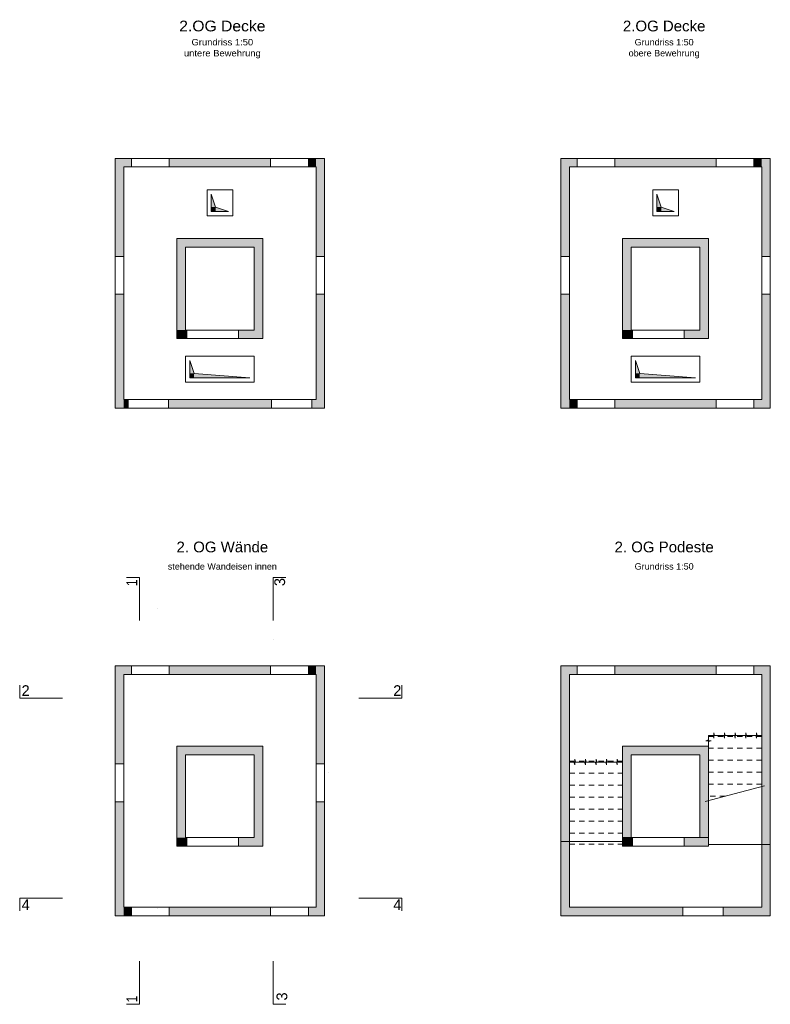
# Model space of a CAD drawing. Header units: metres. Extents: x 1.3 to 40.1, y 2.9 to 25.8.
# Tile 1 of 2: x 1.3 to 18.8, y 2.9 to 25.8. Entities that reach past the tile are written whole.
import ezdxf

# ---------------------------------------------------------------- set-up
doc = ezdxf.new("R2010")
doc.units = ezdxf.units.M
doc.linetypes.add('AUSGEZOGEN', pattern=[0])
doc.linetypes.add('STRICHLINIE_S4', pattern=[0.165, 0.125, -0.04])
for name, color, linetype, lineweight in [('XR$1$Aussparungszeichen', 117, 'AUSGEZOGEN', 35), ('XR$1$Beton Ansicht', 117, 'AUSGEZOGEN', 35), ('XR$1$Betonierfugen', 7, 'AUSGEZOGEN', 25), ('XR$1$Decke', 117, 'AUSGEZOGEN', 35), ('XR$1$Fensterleibung Beton', 117, 'AUSGEZOGEN', 50), ('XR$1$Fensteroeffnung Beton', 117, 'AUSGEZOGEN', 35), ('XR$1$STANDARD_1', 7, 'AUSGEZOGEN', 13), ('XR$1$Stilflaeche', 7, 'AUSGEZOGEN', 25), ('XR$1$Text Decke_1', 7, 'AUSGEZOGEN', 25), ('XR$1$Treppe Ortbeton', 117, 'STRICHLINIE_S4', 35), ('XR$1$Unterzug', 117, 'AUSGEZOGEN', 35), ('XR$1$Wand Beton bewehrt', 117, 'AUSGEZOGEN', 50)]:
    doc.layers.add(name, color=color, linetype=linetype, lineweight=lineweight)
doc.styles.add('ARIAL', font='arial.ttf')

msp = doc.modelspace()

# ---------------------------------------------------------------- hatches: boundary and pattern name
at = {"layer": 'XR$1$Aussparungszeichen', "linetype": 'AUSGEZOGEN', "lineweight": 13, "transparency": 33554687}
for points in [[(5.756, 21.74), (5.756, 21.44), (5.856, 21.44)], [(16.136, 21.74), (16.136, 21.44), (16.236, 21.44)], [(5.856, 21.44), (5.756, 21.44), (5.756, 21.34), (5.856, 21.34)], [(5.856, 21.44), (5.856, 21.34), (6.156, 21.34)], [(16.236, 21.44), (16.136, 21.44), (16.136, 21.34), (16.236, 21.34)], [(16.236, 21.44), (16.236, 21.34), (16.536, 21.34)], [(5.256, 17.868), (5.256, 17.568), (5.356, 17.568)], [(15.636, 17.868), (15.636, 17.568), (15.736, 17.568)], [(5.356, 17.568), (5.256, 17.568), (5.256, 17.468), (5.356, 17.468)], [(5.356, 17.568), (5.356, 17.468), (6.656, 17.468)], [(15.736, 17.568), (15.636, 17.568), (15.636, 17.468), (15.736, 17.468)], [(15.736, 17.568), (15.736, 17.468), (17.036, 17.468)]]:
    msp.add_hatch(color=7, dxfattribs=at).paths.add_polyline_path(points)
at = {"layer": 'XR$1$Stilflaeche', "linetype": 'AUSGEZOGEN', "lineweight": 25, "transparency": 33554687}
for points in [[(3.896, 22.373), (3.896, 22.573), (3.516, 22.573), (3.516, 22.373)], [(4.776, 22.373), (7.136, 22.373), (7.136, 22.573), (4.776, 22.573)], [(8.016, 22.373), (8.196, 22.373), (8.196, 22.573), (8.016, 22.573)], [(3.516, 22.373), (3.516, 20.293), (3.716, 20.293), (3.716, 22.373)], [(5.156, 18.578), (5.156, 20.508), (4.956, 20.508), (4.956, 18.578)], [(6.756, 20.508), (6.756, 18.578), (6.956, 18.578), (6.956, 20.508)], [(3.716, 19.413), (3.516, 19.413), (3.516, 18.484), (3.716, 18.484)], [(3.516, 18.484), (3.516, 16.758), (3.716, 16.758), (3.716, 18.484)]]:
    msp.add_hatch(color=91, dxfattribs=at).paths.add_polyline_path(points)
at = {"layer": 'XR$1$Wand Beton bewehrt', "linetype": 'AUSGEZOGEN', "lineweight": 13, "transparency": 33554687}
for points in [[(8.396, 20.293), (8.396, 22.573), (8.196, 22.573), (8.196, 20.293)], [(14.276, 22.373), (14.276, 22.573), (13.896, 22.573), (13.896, 22.373)], [(15.156, 22.373), (17.516, 22.373), (17.516, 22.573), (15.156, 22.573)], [(18.396, 22.373), (18.576, 22.373), (18.576, 22.573), (18.396, 22.573)], [(18.776, 20.293), (18.776, 22.573), (18.576, 22.573), (18.576, 20.293)], [(13.896, 22.373), (13.896, 20.293), (14.096, 20.293), (14.096, 22.373)], [(4.956, 20.508), (6.956, 20.508), (6.956, 20.708), (4.956, 20.708)], [(15.336, 20.508), (17.336, 20.508), (17.336, 20.708), (15.336, 20.708)], [(15.536, 18.578), (15.536, 20.508), (15.336, 20.508), (15.336, 18.578)], [(17.136, 20.508), (17.136, 18.578), (17.336, 18.578), (17.336, 20.508)], [(8.196, 19.413), (8.196, 18.418), (8.396, 18.418), (8.396, 19.413)], [(14.096, 19.413), (13.896, 19.413), (13.896, 18.484), (14.096, 18.484)], [(18.576, 19.413), (18.576, 18.418), (18.776, 18.418), (18.776, 19.413)], [(4.956, 18.378), (5.186, 18.378), (5.186, 18.578), (4.956, 18.578)], [(6.956, 18.578), (6.386, 18.578), (6.386, 18.378), (6.956, 18.378)], [(15.336, 18.378), (15.566, 18.378), (15.566, 18.578), (15.336, 18.578)], [(17.336, 18.578), (16.766, 18.578), (16.766, 18.378), (17.336, 18.378)], [(8.396, 16.958), (8.396, 18.418), (8.196, 18.418), (8.196, 16.958)], [(13.896, 18.484), (13.896, 16.758), (14.096, 16.758), (14.096, 18.484)], [(18.776, 16.958), (18.776, 18.418), (18.576, 18.418), (18.576, 16.958)], [(3.816, 16.758), (3.816, 16.958), (3.716, 16.958), (3.716, 16.758)], [(4.756, 16.758), (7.156, 16.758), (7.156, 16.958), (4.756, 16.958)], [(8.396, 16.758), (8.396, 16.958), (8.096, 16.958), (8.096, 16.758)], [(14.276, 16.758), (14.276, 16.958), (14.096, 16.958), (14.096, 16.758)], [(15.156, 16.758), (17.516, 16.758), (17.516, 16.958), (15.156, 16.958)], [(18.776, 16.958), (18.396, 16.958), (18.396, 16.758), (18.776, 16.758)], [(3.896, 10.558), (3.896, 10.758), (3.516, 10.758), (3.516, 10.558)], [(3.516, 10.558), (3.516, 8.478), (3.716, 8.478), (3.716, 10.558)], [(4.776, 10.558), (7.136, 10.558), (7.136, 10.758), (4.776, 10.758)], [(8.016, 10.558), (8.196, 10.558), (8.196, 10.758), (8.016, 10.758)], [(8.396, 8.478), (8.396, 10.758), (8.196, 10.758), (8.196, 8.478)], [(13.896, 10.758), (13.896, 10.558), (14.276, 10.558), (14.276, 10.758)], [(13.896, 10.558), (13.896, 6.701), (14.096, 6.701), (14.096, 10.558)], [(17.516, 10.758), (15.156, 10.758), (15.156, 10.558), (17.516, 10.558)], [(18.396, 10.758), (18.396, 10.558), (18.776, 10.558), (18.776, 10.758)], [(18.776, 6.493), (18.776, 10.558), (18.576, 10.558), (18.576, 6.493)], [(4.956, 8.693), (6.956, 8.693), (6.956, 8.893), (4.956, 8.893)], [(17.336, 8.893), (15.336, 8.893), (15.336, 8.693), (17.336, 8.693)], [(5.156, 6.763), (5.156, 8.693), (4.956, 8.693), (4.956, 6.763)], [(6.756, 8.693), (6.756, 6.763), (6.956, 6.763), (6.956, 8.693)], [(15.336, 8.693), (15.336, 6.763), (15.536, 6.763), (15.536, 8.693)], [(17.336, 6.763), (17.336, 8.693), (17.136, 8.693), (17.136, 6.763)], [(3.716, 7.598), (3.516, 7.598), (3.516, 6.669), (3.716, 6.669)], [(8.196, 7.598), (8.196, 6.603), (8.396, 6.603), (8.396, 7.598)], [(3.516, 6.669), (3.516, 4.943), (3.716, 4.943), (3.716, 6.669)], [(4.956, 6.563), (5.186, 6.563), (5.186, 6.763), (4.956, 6.763)], [(6.956, 6.763), (6.386, 6.763), (6.386, 6.563), (6.956, 6.563)], [(13.896, 6.701), (13.896, 5.143), (14.096, 5.143), (14.096, 6.701)], [(15.566, 6.763), (15.336, 6.763), (15.336, 6.563), (15.566, 6.563)], [(16.766, 6.563), (17.336, 6.563), (17.336, 6.763), (16.766, 6.763)], [(8.396, 5.143), (8.396, 6.603), (8.196, 6.603), (8.196, 5.143)], [(18.776, 4.943), (18.776, 6.493), (18.576, 6.493), (18.576, 4.943)], [(3.896, 4.943), (3.896, 5.143), (3.716, 5.143), (3.716, 4.943)], [(4.776, 4.943), (7.136, 4.943), (7.136, 5.143), (4.776, 5.143)], [(8.396, 4.943), (8.396, 5.143), (8.016, 5.143), (8.016, 4.943)], [(13.896, 4.943), (16.736, 4.943), (16.736, 5.143), (13.896, 5.143)], [(17.676, 4.943), (18.576, 4.943), (18.576, 5.143), (17.676, 5.143)]]:
    msp.add_hatch(color=91, dxfattribs=at).paths.add_polyline_path(points)

# ---------------------------------------------------------------- linework, layer by layer
at = {"layer": 'XR$1$Aussparungszeichen', "color": 250, "linetype": 'AUSGEZOGEN', "lineweight": 13, "transparency": 33554687}
for p, q in [((5.656, 21.84), (5.656, 21.24)), ((6.256, 21.84), (5.656, 21.84)), ((6.256, 21.24), (6.256, 21.84)), ((16.036, 21.84), (16.036, 21.24)), ((16.636, 21.84), (16.036, 21.84)), ((16.636, 21.24), (16.636, 21.84)), ((5.756, 21.74), (5.856, 21.44)), ((5.756, 21.34), (5.756, 21.74)), ((16.136, 21.74), (16.236, 21.44)), ((16.136, 21.34), (16.136, 21.74)), ((6.156, 21.34), (5.756, 21.34)), ((5.856, 21.44), (6.156, 21.34)), ((16.536, 21.34), (16.136, 21.34)), ((16.236, 21.44), (16.536, 21.34)), ((5.656, 21.24), (6.256, 21.24)), ((16.036, 21.24), (16.636, 21.24)), ((5.156, 17.968), (5.156, 17.368)), ((6.756, 17.968), (5.156, 17.968)), ((6.756, 17.368), (6.756, 17.968)), ((15.536, 17.968), (15.536, 17.368)), ((17.136, 17.968), (15.536, 17.968)), ((17.136, 17.368), (17.136, 17.968)), ((5.256, 17.868), (5.356, 17.568)), ((5.256, 17.468), (5.256, 17.868)), ((15.636, 17.868), (15.736, 17.568)), ((15.636, 17.468), (15.636, 17.868)), ((6.656, 17.468), (5.256, 17.468)), ((5.356, 17.568), (6.656, 17.468)), ((17.036, 17.468), (15.636, 17.468)), ((15.736, 17.568), (17.036, 17.468)), ((5.156, 17.368), (6.756, 17.368)), ((15.536, 17.368), (17.136, 17.368))]:
    msp.add_line(p, q, dxfattribs=at)
at = {"layer": 'XR$1$Beton Ansicht', "color": 250, "linetype": 'AUSGEZOGEN', "lineweight": 13, "transparency": 33554687}
for p, q in [((5.656, 21.84), (6.256, 21.84)), ((5.656, 21.24), (5.656, 21.84)), ((6.256, 21.84), (6.256, 21.24)), ((16.036, 21.84), (16.636, 21.84)), ((16.036, 21.24), (16.036, 21.84)), ((16.636, 21.84), (16.636, 21.24)), ((6.256, 21.24), (5.656, 21.24)), ((16.636, 21.24), (16.036, 21.24)), ((5.156, 17.368), (5.156, 17.968)), ((5.156, 17.968), (6.756, 17.968)), ((6.756, 17.968), (6.756, 17.368)), ((15.536, 17.368), (15.536, 17.968)), ((15.536, 17.968), (17.136, 17.968)), ((17.136, 17.968), (17.136, 17.368)), ((6.756, 17.368), (5.156, 17.368)), ((17.136, 17.368), (15.536, 17.368))]:
    msp.add_line(p, q, dxfattribs=at)
at = {"layer": 'XR$1$Beton Ansicht', "color": 8, "linetype": 'AUSGEZOGEN', "lineweight": 13, "transparency": 33554687}
msp.add_line((17.259, 7.606), (18.64, 7.968), dxfattribs=at)
at = {"layer": 'XR$1$Betonierfugen', "color": 8, "linetype": 'AUSGEZOGEN', "lineweight": 13, "transparency": 33554687}
for p, q in [((17.46, 9.143), (17.46, 9.205)), ((17.46, 9.205), (17.478, 9.143)), ((17.708, 9.143), (17.708, 9.205)), ((17.708, 9.205), (17.726, 9.143)), ((17.956, 9.143), (17.956, 9.205)), ((17.956, 9.205), (17.974, 9.143)), ((18.204, 9.143), (18.204, 9.205)), ((18.204, 9.205), (18.222, 9.143)), ((18.452, 9.143), (18.452, 9.205)), ((18.452, 9.205), (18.47, 9.143)), ((17.274, 9.018), (17.336, 9.035)), ((17.336, 9.018), (17.274, 9.018)), ((17.443, 9.143), (17.336, 9.143)), ((17.336, 9.143), (17.336, 9.143)), ((17.336, 9.143), (17.336, 9.035)), ((17.336, 9.018), (17.399, 9.018)), ((17.399, 9.018), (17.336, 9)), ((17.336, 9), (17.336, 8.893)), ((17.46, 9.08), (17.443, 9.143)), ((17.46, 9.143), (17.46, 9.08)), ((17.584, 9.143), (17.478, 9.143)), ((17.691, 9.143), (17.584, 9.143)), ((17.708, 9.08), (17.691, 9.143)), ((17.708, 9.143), (17.708, 9.08)), ((17.832, 9.143), (17.726, 9.143)), ((17.939, 9.143), (17.832, 9.143)), ((17.956, 9.08), (17.939, 9.143)), ((17.956, 9.143), (17.956, 9.08)), ((18.08, 9.143), (17.974, 9.143)), ((18.187, 9.143), (18.08, 9.143)), ((18.204, 9.08), (18.187, 9.143)), ((18.204, 9.143), (18.204, 9.08)), ((18.328, 9.143), (18.222, 9.143)), ((18.435, 9.143), (18.328, 9.143)), ((18.452, 9.08), (18.435, 9.143)), ((18.452, 9.143), (18.452, 9.08)), ((18.576, 9.143), (18.47, 9.143)), ((17.336, 8.893), (17.336, 8.893)), ((14.096, 8.522), (14.203, 8.522)), ((14.22, 8.46), (14.203, 8.522)), ((14.22, 8.522), (14.22, 8.585)), ((14.22, 8.585), (14.238, 8.522)), ((14.22, 8.522), (14.22, 8.46)), ((14.238, 8.522), (14.344, 8.522)), ((14.344, 8.522), (14.451, 8.522)), ((14.468, 8.46), (14.451, 8.522)), ((14.468, 8.522), (14.468, 8.585)), ((14.468, 8.585), (14.486, 8.522)), ((14.468, 8.522), (14.468, 8.46)), ((14.486, 8.522), (14.592, 8.522)), ((14.592, 8.522), (14.699, 8.522)), ((14.716, 8.46), (14.699, 8.522)), ((14.716, 8.522), (14.716, 8.585)), ((14.716, 8.585), (14.734, 8.522)), ((14.716, 8.522), (14.716, 8.46)), ((14.734, 8.522), (14.84, 8.522)), ((14.84, 8.522), (14.947, 8.522)), ((14.964, 8.46), (14.947, 8.522)), ((14.964, 8.522), (14.964, 8.585)), ((14.964, 8.585), (14.982, 8.522)), ((14.964, 8.522), (14.964, 8.46)), ((14.982, 8.522), (15.088, 8.522)), ((15.088, 8.522), (15.195, 8.522)), ((15.212, 8.46), (15.195, 8.522)), ((15.212, 8.522), (15.212, 8.585)), ((15.212, 8.585), (15.23, 8.522)), ((15.212, 8.522), (15.212, 8.46)), ((15.23, 8.522), (15.336, 8.522)), ((15.336, 8.522), (15.336, 8.522))]:
    msp.add_line(p, q, dxfattribs=at)
at = {"layer": 'XR$1$Decke', "color": 250, "linetype": 'AUSGEZOGEN', "lineweight": 13, "transparency": 33554687}
for p, q in [((8.396, 22.573), (3.516, 22.573)), ((3.516, 22.573), (3.516, 16.758)), ((8.396, 16.758), (8.396, 22.573)), ((18.776, 22.573), (13.896, 22.573)), ((13.896, 22.573), (13.896, 16.758)), ((18.776, 16.758), (18.776, 22.573)), ((5.656, 21.24), (5.656, 21.84)), ((5.656, 21.84), (6.256, 21.84)), ((6.256, 21.84), (6.256, 21.24)), ((16.036, 21.24), (16.036, 21.84)), ((16.036, 21.84), (16.636, 21.84)), ((16.636, 21.84), (16.636, 21.24)), ((6.256, 21.24), (5.656, 21.24)), ((16.636, 21.24), (16.036, 21.24)), ((5.156, 18.578), (5.156, 20.508)), ((5.156, 20.508), (6.756, 20.508)), ((6.756, 20.508), (6.756, 18.578)), ((15.536, 18.578), (15.536, 20.508)), ((15.536, 20.508), (17.136, 20.508)), ((17.136, 20.508), (17.136, 18.578)), ((6.756, 18.578), (5.156, 18.578)), ((17.136, 18.578), (15.536, 18.578)), ((5.156, 17.368), (5.156, 17.968)), ((5.156, 17.968), (6.756, 17.968)), ((6.756, 17.968), (6.756, 17.368)), ((15.536, 17.368), (15.536, 17.968)), ((15.536, 17.968), (17.136, 17.968)), ((17.136, 17.968), (17.136, 17.368)), ((6.756, 17.368), (5.156, 17.368)), ((17.136, 17.368), (15.536, 17.368)), ((3.516, 16.758), (8.396, 16.758)), ((13.896, 16.758), (18.776, 16.758))]:
    msp.add_line(p, q, dxfattribs=at)
at = {"layer": 'XR$1$Decke', "color": 8, "linetype": 'AUSGEZOGEN', "lineweight": 13, "transparency": 33554687}
for p, q in [((14.096, 10.558), (14.096, 8.522)), ((18.576, 10.558), (14.096, 10.558)), ((18.576, 9.143), (18.576, 10.558)), ((15.336, 8.522), (15.336, 8.893)), ((15.336, 8.893), (17.336, 8.893)), ((13.896, 6.669), (13.896, 4.943)), ((15.336, 6.669), (13.896, 6.669)), ((17.336, 6.763), (15.336, 6.763)), ((15.336, 6.763), (15.336, 6.669)), ((17.336, 6.603), (17.336, 6.763)), ((18.776, 6.603), (17.336, 6.603)), ((18.776, 4.943), (18.776, 6.603)), ((13.896, 4.943), (18.776, 4.943))]:
    msp.add_line(p, q, dxfattribs=at)
at = {"layer": 'XR$1$Fensterleibung Beton', "color": 8, "linetype": 'AUSGEZOGEN', "lineweight": 13, "transparency": 33554687}
for p, q in [((3.896, 22.573), (3.896, 22.373)), ((4.776, 22.373), (4.776, 22.573)), ((7.136, 22.573), (7.136, 22.373)), ((8.016, 22.373), (8.016, 22.573)), ((14.276, 22.573), (14.276, 22.373)), ((15.156, 22.373), (15.156, 22.573)), ((17.516, 22.573), (17.516, 22.373)), ((18.396, 22.373), (18.396, 22.573)), ((3.716, 20.293), (3.516, 20.293)), ((8.396, 20.293), (8.196, 20.293)), ((14.096, 20.293), (13.896, 20.293)), ((18.776, 20.293), (18.576, 20.293)), ((3.516, 19.413), (3.716, 19.413)), ((8.196, 19.413), (8.396, 19.413)), ((13.896, 19.413), (14.096, 19.413)), ((18.576, 19.413), (18.776, 19.413))]:
    msp.add_line(p, q, dxfattribs=at)
at = {"layer": 'XR$1$Fensterleibung Beton', "color": 250, "linetype": 'AUSGEZOGEN', "lineweight": 13, "transparency": 33554687}
for p, q in [((3.896, 10.758), (3.896, 10.558)), ((4.776, 10.558), (4.776, 10.758)), ((7.136, 10.758), (7.136, 10.558)), ((8.016, 10.558), (8.016, 10.758)), ((3.716, 8.478), (3.516, 8.478)), ((8.396, 8.478), (8.196, 8.478)), ((3.516, 7.598), (3.716, 7.598)), ((8.196, 7.598), (8.396, 7.598))]:
    msp.add_line(p, q, dxfattribs=at)
at = {"layer": 'XR$1$Fensteroeffnung Beton', "color": 8, "linetype": 'AUSGEZOGEN', "lineweight": 13, "transparency": 33554687}
for p, q in [((4.776, 22.573), (3.896, 22.573)), ((8.016, 22.573), (7.136, 22.573)), ((15.156, 22.573), (14.276, 22.573)), ((18.396, 22.573), (17.516, 22.573)), ((3.896, 22.373), (4.776, 22.373)), ((7.136, 22.373), (8.016, 22.373)), ((14.276, 22.373), (15.156, 22.373)), ((17.516, 22.373), (18.396, 22.373)), ((3.516, 20.293), (3.516, 19.413)), ((3.716, 19.413), (3.716, 20.293)), ((8.196, 20.293), (8.196, 19.413)), ((8.396, 19.413), (8.396, 20.293)), ((13.896, 20.293), (13.896, 19.413)), ((14.096, 19.413), (14.096, 20.293)), ((18.576, 20.293), (18.576, 19.413)), ((18.776, 19.413), (18.776, 20.293))]:
    msp.add_line(p, q, dxfattribs=at)
at = {"layer": 'XR$1$Fensteroeffnung Beton', "color": 250, "linetype": 'AUSGEZOGEN', "lineweight": 13, "transparency": 33554687}
for p, q in [((4.776, 10.758), (3.896, 10.758)), ((3.896, 10.558), (4.776, 10.558)), ((8.016, 10.758), (7.136, 10.758)), ((7.136, 10.558), (8.016, 10.558)), ((3.516, 8.478), (3.516, 7.598)), ((3.716, 7.598), (3.716, 8.478)), ((8.196, 8.478), (8.196, 7.598)), ((8.396, 7.598), (8.396, 8.478))]:
    msp.add_line(p, q, dxfattribs=at)
at = {"layer": 'XR$1$STANDARD_1', "color": 8, "linetype": 'AUSGEZOGEN', "lineweight": 13, "transparency": 33554687}
for p, q in [((3.896, 22.573), (3.896, 22.573)), ((4.776, 22.573), (4.776, 22.573)), ((7.136, 22.573), (7.136, 22.573)), ((8.016, 22.573), (8.016, 22.573)), ((14.276, 22.573), (14.276, 22.573)), ((15.156, 22.573), (15.156, 22.573)), ((17.516, 22.573), (17.516, 22.573)), ((18.396, 22.573), (18.396, 22.573)), ((3.896, 22.373), (3.896, 22.373)), ((4.776, 22.373), (4.776, 22.373)), ((7.136, 22.373), (7.136, 22.373)), ((8.016, 22.373), (8.016, 22.373)), ((14.276, 22.373), (14.276, 22.373)), ((15.156, 22.373), (15.156, 22.373)), ((17.516, 22.373), (17.516, 22.373)), ((18.396, 22.373), (18.396, 22.373)), ((3.516, 20.293), (3.516, 20.293)), ((3.716, 20.293), (3.716, 20.293)), ((8.196, 20.293), (8.196, 20.293)), ((8.396, 20.293), (8.396, 20.293)), ((13.896, 20.293), (13.896, 20.293)), ((14.096, 20.293), (14.096, 20.293)), ((18.576, 20.293), (18.576, 20.293)), ((18.776, 20.293), (18.776, 20.293)), ((3.516, 19.413), (3.516, 19.413)), ((3.716, 19.413), (3.716, 19.413)), ((8.196, 19.413), (8.196, 19.413)), ((8.396, 19.413), (8.396, 19.413)), ((13.896, 19.413), (13.896, 19.413)), ((14.096, 19.413), (14.096, 19.413)), ((18.576, 19.413), (18.576, 19.413)), ((18.776, 19.413), (18.776, 19.413)), ((5.186, 18.578), (5.186, 18.578)), ((6.386, 18.578), (6.386, 18.578)), ((15.566, 18.578), (15.566, 18.578)), ((16.766, 18.578), (16.766, 18.578)), ((5.186, 18.378), (5.186, 18.378)), ((6.386, 18.378), (6.386, 18.378)), ((15.566, 18.378), (15.566, 18.378)), ((16.766, 18.378), (16.766, 18.378)), ((3.816, 16.958), (3.816, 16.958)), ((3.816, 16.758), (3.816, 16.758)), ((4.756, 16.958), (4.756, 16.958)), ((4.756, 16.758), (4.756, 16.758)), ((7.156, 16.958), (7.156, 16.958)), ((7.156, 16.758), (7.156, 16.758)), ((8.096, 16.958), (8.096, 16.958)), ((8.096, 16.758), (8.096, 16.758)), ((14.276, 10.758), (14.276, 10.758)), ((14.276, 10.558), (14.276, 10.558)), ((15.156, 10.758), (15.156, 10.758)), ((15.156, 10.558), (15.156, 10.558)), ((17.516, 10.758), (17.516, 10.758)), ((17.516, 10.558), (17.516, 10.558)), ((18.396, 10.758), (18.396, 10.758)), ((18.396, 10.558), (18.396, 10.558)), ((15.566, 6.763), (15.566, 6.763)), ((16.766, 6.763), (16.766, 6.763)), ((15.566, 6.563), (15.566, 6.563)), ((16.766, 6.563), (16.766, 6.563)), ((16.736, 5.143), (16.736, 5.143)), ((17.676, 5.143), (17.676, 5.143)), ((16.736, 4.943), (16.736, 4.943)), ((17.676, 4.943), (17.676, 4.943))]:
    msp.add_line(p, q, dxfattribs=at)
at = {"layer": 'XR$1$STANDARD_1', "color": 250, "linetype": 'AUSGEZOGEN', "lineweight": 13, "transparency": 33554687}
for p, q in [((3.896, 10.758), (3.896, 10.758)), ((3.896, 10.558), (3.896, 10.558)), ((4.776, 10.758), (4.776, 10.758)), ((4.776, 10.558), (4.776, 10.558)), ((7.136, 10.758), (7.136, 10.758)), ((7.136, 10.558), (7.136, 10.558)), ((8.016, 10.758), (8.016, 10.758)), ((8.016, 10.558), (8.016, 10.558)), ((3.516, 8.478), (3.516, 8.478)), ((3.716, 8.478), (3.716, 8.478)), ((8.196, 8.478), (8.196, 8.478)), ((8.396, 8.478), (8.396, 8.478)), ((3.516, 7.598), (3.516, 7.598)), ((3.716, 7.598), (3.716, 7.598)), ((8.196, 7.598), (8.196, 7.598)), ((8.396, 7.598), (8.396, 7.598)), ((5.186, 6.763), (5.186, 6.763)), ((6.386, 6.763), (6.386, 6.763)), ((5.186, 6.563), (5.186, 6.563)), ((6.386, 6.563), (6.386, 6.563))]:
    msp.add_line(p, q, dxfattribs=at)
at = {"layer": 'XR$1$STANDARD_1', "color": 8, "linetype": 'AUSGEZOGEN', "lineweight": 13, "transparency": 33554687}
for points in [[(14.276, 16.958), (14.276, 16.958)], [(14.276, 16.758), (14.276, 16.758)], [(15.156, 16.958), (15.156, 16.958)], [(15.156, 16.758), (15.156, 16.758)], [(17.516, 16.958), (17.516, 16.958)], [(17.516, 16.758), (17.516, 16.758)], [(18.396, 16.958), (18.396, 16.958)], [(18.396, 16.758), (18.396, 16.758)]]:
    msp.add_lwpolyline(points, close=True, dxfattribs=at)
at = {"layer": 'XR$1$STANDARD_1', "color": 250, "linetype": 'AUSGEZOGEN', "lineweight": 13, "transparency": 33554687}
for points in [[(3.896, 5.143), (3.896, 5.143)], [(4.776, 5.143), (4.776, 5.143)], [(7.136, 5.143), (7.136, 5.143)], [(8.016, 5.143), (8.016, 5.143)], [(3.896, 4.943), (3.896, 4.943)], [(4.776, 4.943), (4.776, 4.943)], [(8.016, 4.943), (8.016, 4.943)]]:
    msp.add_lwpolyline(points, close=True, dxfattribs=at)
at = {"layer": 'XR$1$Text Decke_1', "color": 250, "linetype": 'AUSGEZOGEN', "lineweight": 13, "transparency": 33554687}
for p, q in [((4.08, 12.818), (3.78, 12.818)), ((4.08, 11.818), (4.08, 12.818)), ((7.195, 12.818), (7.495, 12.818)), ((7.195, 11.818), (7.195, 12.818)), ((4.495, 12.098), (4.495, 12.098)), ((4.495, 12.098), (4.495, 12.098)), ((4.495, 12.098), (4.495, 12.098)), ((7.195, 11.378), (7.195, 11.378)), ((7.195, 11.378), (7.195, 11.378)), ((7.195, 11.378), (7.195, 11.378)), ((1.293, 10.01), (1.293, 10.31)), ((10.194, 10.01), (10.194, 10.31)), ((2.293, 10.01), (1.293, 10.01)), ((9.194, 10.01), (10.194, 10.01)), ((3.512, 8.28), (3.512, 8.28)), ((3.512, 8.28), (3.512, 8.28)), ((3.512, 8.28), (3.512, 8.28)), ((8.485, 8.28), (8.485, 8.28)), ((8.485, 8.28), (8.485, 8.28)), ((8.485, 8.28), (8.485, 8.28)), ((1.293, 5.357), (1.293, 5.057)), ((2.293, 5.357), (1.293, 5.357)), ((9.194, 5.357), (10.194, 5.357)), ((10.194, 5.357), (10.194, 5.057)), ((4.495, 5.102), (4.495, 5.102)), ((4.495, 5.102), (4.495, 5.102)), ((4.495, 5.102), (4.495, 5.102)), ((4.08, 3.883), (4.08, 2.883)), ((7.195, 3.883), (7.195, 2.883)), ((4.08, 2.883), (3.78, 2.883)), ((7.195, 2.883), (7.495, 2.883))]:
    msp.add_line(p, q, dxfattribs=at)
msp.add_lwpolyline([(7.175, 5.102), (7.175, 5.102)], close=True, dxfattribs=at)
msp.add_lwpolyline([(7.175, 5.102), (7.175, 5.102)], close=True, dxfattribs=at)
msp.add_lwpolyline([(7.175, 5.102), (7.175, 5.102)], close=True, dxfattribs=at)
at = {"layer": 'XR$1$Treppe Ortbeton', "color": 8, "linetype": 'STRICHLINIE_S4', "lineweight": 13, "transparency": 33554687}
for p, q in [((18.576, 9.118), (17.336, 9.118)), ((17.336, 9.118), (17.336, 8.893)), ((18.576, 8.848), (17.336, 8.848)), ((14.096, 8.543), (15.336, 8.543)), ((18.576, 8.568), (17.336, 8.568)), ((14.096, 8.263), (15.336, 8.263)), ((18.576, 8.288), (17.336, 8.288)), ((14.096, 7.983), (15.336, 7.983)), ((18.576, 8.008), (17.336, 8.008)), ((14.096, 7.703), (15.336, 7.703)), ((17.723, 7.728), (17.336, 7.728)), ((14.096, 7.423), (15.336, 7.423)), ((14.096, 7.143), (15.336, 7.143)), ((14.096, 6.863), (15.336, 6.863)), ((14.096, 6.608), (15.336, 6.608))]:
    msp.add_line(p, q, dxfattribs=at)
at = {"layer": 'XR$1$Unterzug', "color": 8, "linetype": 'AUSGEZOGEN', "lineweight": 13, "transparency": 33554687}
for p, q in [((6.386, 18.578), (5.186, 18.578)), ((16.766, 18.578), (15.566, 18.578)), ((5.186, 18.378), (6.386, 18.378)), ((15.566, 18.378), (16.766, 18.378)), ((4.756, 16.958), (3.816, 16.958)), ((3.816, 16.758), (4.756, 16.758)), ((8.096, 16.958), (7.156, 16.958)), ((7.156, 16.758), (8.096, 16.758)), ((15.156, 16.958), (14.276, 16.958)), ((14.276, 16.758), (15.156, 16.758)), ((18.396, 16.958), (17.516, 16.958)), ((17.516, 16.758), (18.396, 16.758)), ((15.156, 10.758), (14.276, 10.758)), ((14.276, 10.558), (15.156, 10.558)), ((18.396, 10.758), (17.516, 10.758)), ((17.516, 10.558), (18.396, 10.558)), ((16.766, 6.763), (15.566, 6.763)), ((15.566, 6.563), (16.766, 6.563)), ((17.676, 5.143), (16.736, 5.143)), ((16.736, 4.943), (17.676, 4.943))]:
    msp.add_line(p, q, dxfattribs=at)
at = {"layer": 'XR$1$Unterzug', "color": 250, "linetype": 'AUSGEZOGEN', "lineweight": 13, "transparency": 33554687}
for p, q in [((6.386, 6.763), (5.186, 6.763)), ((5.186, 6.563), (6.386, 6.563)), ((4.776, 5.143), (3.896, 5.143)), ((8.016, 5.143), (7.136, 5.143)), ((3.896, 4.943), (4.776, 4.943)), ((7.136, 4.943), (8.016, 4.943))]:
    msp.add_line(p, q, dxfattribs=at)
at = {"layer": 'XR$1$Wand Beton bewehrt', "color": 8, "linetype": 'AUSGEZOGEN', "lineweight": 13, "transparency": 33554687}
for p, q in [((3.896, 22.573), (3.516, 22.573)), ((3.516, 22.573), (3.516, 22.373)), ((7.136, 22.573), (4.776, 22.573)), ((8.196, 22.573), (8.016, 22.573)), ((8.396, 22.573), (8.196, 22.573)), ((8.396, 20.293), (8.396, 22.573)), ((14.276, 22.573), (13.896, 22.573)), ((13.896, 22.573), (13.896, 22.373)), ((17.516, 22.573), (15.156, 22.573)), ((18.576, 22.573), (18.396, 22.573)), ((18.776, 22.573), (18.576, 22.573)), ((18.776, 20.293), (18.776, 22.573)), ((3.516, 22.373), (3.516, 20.293)), ((3.716, 20.293), (3.716, 22.373)), ((3.716, 22.373), (3.896, 22.373)), ((4.776, 22.373), (7.136, 22.373)), ((8.016, 22.373), (8.196, 22.373)), ((8.196, 22.373), (8.196, 20.293)), ((13.896, 22.373), (13.896, 20.293)), ((14.096, 20.293), (14.096, 22.373)), ((14.096, 22.373), (14.276, 22.373)), ((15.156, 22.373), (17.516, 22.373)), ((18.396, 22.373), (18.576, 22.373)), ((18.576, 22.373), (18.576, 20.293)), ((6.956, 20.708), (4.956, 20.708)), ((4.956, 20.708), (4.956, 20.508)), ((6.956, 20.508), (6.956, 20.708)), ((17.336, 20.708), (15.336, 20.708)), ((15.336, 20.708), (15.336, 20.508)), ((17.336, 20.508), (17.336, 20.708)), ((4.956, 20.508), (4.956, 18.578)), ((5.156, 20.508), (6.756, 20.508)), ((5.156, 18.578), (5.156, 20.508)), ((6.756, 20.508), (6.756, 18.578)), ((6.956, 18.578), (6.956, 20.508)), ((15.336, 20.508), (15.336, 18.578)), ((15.536, 20.508), (17.136, 20.508)), ((15.536, 18.578), (15.536, 20.508)), ((17.136, 20.508), (17.136, 18.578)), ((17.336, 18.578), (17.336, 20.508)), ((3.516, 19.413), (3.516, 18.484)), ((3.716, 18.484), (3.716, 19.413)), ((8.196, 19.413), (8.196, 18.418)), ((8.396, 18.418), (8.396, 19.413)), ((13.896, 19.413), (13.896, 18.484)), ((14.096, 18.484), (14.096, 19.413)), ((18.576, 19.413), (18.576, 18.418)), ((18.776, 18.418), (18.776, 19.413)), ((4.956, 18.578), (4.956, 18.378)), ((5.186, 18.578), (5.156, 18.578)), ((5.186, 18.578), (5.186, 18.378)), ((6.386, 18.378), (6.386, 18.578)), ((6.756, 18.578), (6.386, 18.578)), ((6.956, 18.378), (6.956, 18.578)), ((15.336, 18.578), (15.336, 18.378)), ((15.566, 18.578), (15.536, 18.578)), ((15.566, 18.578), (15.566, 18.378)), ((16.766, 18.378), (16.766, 18.578)), ((17.136, 18.578), (16.766, 18.578)), ((17.336, 18.378), (17.336, 18.578)), ((3.516, 18.484), (3.516, 16.758)), ((3.716, 16.958), (3.716, 18.484)), ((4.956, 18.378), (5.186, 18.378)), ((6.386, 18.378), (6.956, 18.378)), ((8.196, 18.418), (8.196, 16.958)), ((8.396, 16.958), (8.396, 18.418)), ((13.896, 18.484), (13.896, 16.758)), ((14.096, 16.958), (14.096, 18.484)), ((15.336, 18.378), (15.566, 18.378)), ((16.766, 18.378), (17.336, 18.378)), ((18.576, 18.418), (18.576, 16.958)), ((18.776, 16.958), (18.776, 18.418)), ((3.516, 16.758), (3.716, 16.758)), ((3.816, 16.958), (3.716, 16.958)), ((3.716, 16.758), (3.816, 16.758)), ((3.816, 16.958), (3.816, 16.758)), ((4.756, 16.758), (4.756, 16.958)), ((7.156, 16.958), (4.756, 16.958)), ((4.756, 16.758), (7.156, 16.758)), ((7.156, 16.958), (7.156, 16.758)), ((8.096, 16.758), (8.096, 16.958)), ((8.196, 16.958), (8.096, 16.958)), ((8.096, 16.758), (8.396, 16.758)), ((8.396, 16.758), (8.396, 16.958)), ((13.896, 16.758), (14.096, 16.758)), ((14.276, 16.958), (14.096, 16.958)), ((14.096, 16.758), (14.276, 16.758)), ((14.276, 16.958), (14.276, 16.758)), ((15.156, 16.758), (15.156, 16.958)), ((17.516, 16.958), (15.156, 16.958)), ((15.156, 16.758), (17.516, 16.758)), ((17.516, 16.958), (17.516, 16.758)), ((18.396, 16.758), (18.396, 16.958)), ((18.576, 16.958), (18.396, 16.958)), ((18.396, 16.758), (18.776, 16.758)), ((18.776, 16.758), (18.776, 16.958)), ((14.276, 10.758), (13.896, 10.758)), ((13.896, 10.758), (13.896, 10.558)), ((13.896, 10.558), (13.896, 6.701)), ((14.096, 6.701), (14.096, 10.558)), ((14.096, 10.558), (14.276, 10.558)), ((14.276, 10.758), (14.276, 10.558)), ((17.516, 10.758), (15.156, 10.758)), ((15.156, 10.558), (15.156, 10.758)), ((15.156, 10.558), (17.516, 10.558)), ((17.516, 10.758), (17.516, 10.558)), ((18.776, 10.758), (18.396, 10.758)), ((18.396, 10.558), (18.396, 10.758)), ((18.396, 10.558), (18.576, 10.558)), ((18.576, 10.558), (18.576, 6.493)), ((18.776, 10.558), (18.776, 10.758)), ((18.776, 6.493), (18.776, 10.558)), ((17.336, 8.893), (15.336, 8.893)), ((15.336, 8.893), (15.336, 8.693)), ((17.336, 8.693), (17.336, 8.893)), ((15.336, 8.693), (15.336, 6.763)), ((15.536, 6.763), (15.536, 8.693)), ((15.536, 8.693), (17.136, 8.693)), ((17.136, 8.693), (17.136, 6.763)), ((17.336, 6.763), (17.336, 8.693)), ((13.896, 6.701), (13.896, 5.143)), ((14.096, 5.143), (14.096, 6.701)), ((15.336, 6.763), (15.336, 6.563)), ((15.566, 6.763), (15.536, 6.763)), ((15.566, 6.763), (15.566, 6.563)), ((16.766, 6.563), (16.766, 6.763)), ((17.136, 6.763), (16.766, 6.763)), ((17.336, 6.563), (17.336, 6.763)), ((15.336, 6.563), (15.566, 6.563)), ((16.766, 6.563), (17.336, 6.563)), ((18.576, 6.493), (18.576, 5.143)), ((18.776, 4.943), (18.776, 6.493)), ((13.896, 5.143), (13.896, 4.943)), ((16.736, 5.143), (14.096, 5.143)), ((16.736, 5.143), (16.736, 4.943)), ((17.676, 4.943), (17.676, 5.143)), ((18.576, 5.143), (17.676, 5.143)), ((13.896, 4.943), (16.736, 4.943)), ((17.676, 4.943), (18.576, 4.943)), ((18.576, 4.943), (18.776, 4.943))]:
    msp.add_line(p, q, dxfattribs=at)
at = {"layer": 'XR$1$Wand Beton bewehrt', "color": 250, "linetype": 'AUSGEZOGEN', "lineweight": 13, "transparency": 33554687}
for p, q in [((3.896, 10.758), (3.516, 10.758)), ((3.516, 10.758), (3.516, 10.558)), ((3.516, 10.558), (3.516, 8.478)), ((3.716, 8.478), (3.716, 10.558)), ((3.716, 10.558), (3.896, 10.558)), ((7.136, 10.758), (4.776, 10.758)), ((4.776, 10.558), (7.136, 10.558)), ((8.196, 10.758), (8.016, 10.758)), ((8.016, 10.558), (8.196, 10.558)), ((8.396, 10.758), (8.196, 10.758)), ((8.196, 10.558), (8.196, 8.478)), ((8.396, 8.478), (8.396, 10.758)), ((6.956, 8.893), (4.956, 8.893)), ((4.956, 8.893), (4.956, 8.693)), ((6.956, 8.693), (6.956, 8.893)), ((4.956, 8.693), (4.956, 6.763)), ((5.156, 8.693), (6.756, 8.693)), ((5.156, 6.763), (5.156, 8.693)), ((6.756, 8.693), (6.756, 6.763)), ((6.956, 6.763), (6.956, 8.693)), ((3.516, 7.598), (3.516, 6.669)), ((3.716, 6.669), (3.716, 7.598)), ((8.196, 7.598), (8.196, 6.603)), ((8.396, 6.603), (8.396, 7.598)), ((3.516, 6.669), (3.516, 4.943)), ((3.716, 5.143), (3.716, 6.669)), ((4.956, 6.763), (4.956, 6.563)), ((5.186, 6.763), (5.156, 6.763)), ((5.186, 6.763), (5.186, 6.563)), ((6.386, 6.563), (6.386, 6.763)), ((6.756, 6.763), (6.386, 6.763)), ((6.956, 6.563), (6.956, 6.763)), ((4.956, 6.563), (5.186, 6.563)), ((6.386, 6.563), (6.956, 6.563)), ((8.196, 6.603), (8.196, 5.143)), ((8.396, 5.143), (8.396, 6.603)), ((3.896, 5.143), (3.716, 5.143)), ((3.896, 5.143), (3.896, 4.943)), ((4.776, 4.943), (4.776, 5.143)), ((7.136, 5.143), (4.776, 5.143)), ((7.136, 5.143), (7.136, 4.943)), ((8.016, 4.943), (8.016, 5.143)), ((8.196, 5.143), (8.016, 5.143)), ((8.396, 4.943), (8.396, 5.143)), ((3.516, 4.943), (3.716, 4.943)), ((3.716, 4.943), (3.896, 4.943)), ((4.776, 4.943), (7.136, 4.943)), ((8.016, 4.943), (8.396, 4.943))]:
    msp.add_line(p, q, dxfattribs=at)

# ---------------------------------------------------------------- texts
at = {"layer": 'XR$1$STANDARD_1', "color": 7, "linetype": 'AUSGEZOGEN', "lineweight": 25, "transparency": 33554687, "char_height": 0.25, "attachment_point": 2, "style": 'ARIAL'}
for s, insert, width, line_spacing_factor in [('\\A1;{\\fArial|i0|b0;\\H0.250000;\\W1.045401;\\C7;2.OG Decke}\\P{\\fArial|i0|b0;\\H0.150000;\\W1.045401;\\C7;Grundriss 1:50}\\P{\\fArial|i0|b0;\\H0.150000;\\W1.045401;\\C7;untere Bewehrung}\\P', (6.013, 25.78), 2.87494, 1.024096), ('\\A1;{\\fArial|i0|b0;\\H0.250000;\\W1.000000;\\C7;2.OG Decke}\\P{\\fArial|i0|b0;\\H0.150000;\\W1.000000;\\C7;Grundriss 1:50}\\P{\\fArial|i0|b0;\\H0.150000;\\W1.000000;\\C7;obere Bewehrung}\\P', (16.303, 25.78), 2.75008, 1.024096), ('\\A1;{\\fArial|i0|b0;\\H0.250000;\\W1.000000;\\C7;2. OG Wände}\\P{\\fArial|i0|b0;\\H0.150000;\\W1.000000;\\C7;stehende Wandeisen innen}\\P', (6.013, 13.653), 3.97501, 1.204819), ('\\A1;{\\fArial|i0|b0;\\H0.250000;\\W1.000000;\\C7;2. OG Podeste}\\P{\\fArial|i0|b0;\\H0.150000;\\W1.000000;\\C7;Grundriss 1:50}\\P', (16.303, 13.653), 2.43753, 1.204819)]:
    msp.add_mtext(s, dxfattribs=dict(at, insert=insert, width=width, line_spacing_factor=line_spacing_factor))
at = {"layer": 'XR$1$Text Decke_1', "color": 250, "linetype": 'AUSGEZOGEN', "lineweight": 13, "transparency": 33554687, "char_height": 0.25, "attachment_point": 7, "rotation": 90, "style": 'ARIAL'}
for s, insert, width in [('\\W0.80;1', (4.03, 12.617), 0.27469), ('\\W0.97;3', (7.478, 12.617), 0.31323), ('\\W0.80;1', (4.03, 2.927), 0.27469), ('\\W0.97;3', (7.528, 2.971), 0.31323)]:
    msp.add_mtext(s, dxfattribs=dict(at, insert=insert, width=width))
at = {"layer": 'XR$1$Text Decke_1', "color": 250, "linetype": 'AUSGEZOGEN', "lineweight": 13, "transparency": 33554687, "char_height": 0.25, "width": 0.31323, "attachment_point": 7, "style": 'ARIAL'}
for s, insert in [('\\W0.97;2', (1.337, 10.06)), ('\\W0.97;2', (9.994, 10.06)), ('\\W0.97;4', (1.337, 5.074)), ('\\W0.97;4', (9.994, 5.074))]:
    msp.add_mtext(s, dxfattribs=dict(at, insert=insert))

doc.saveas('drawing.dxf')
